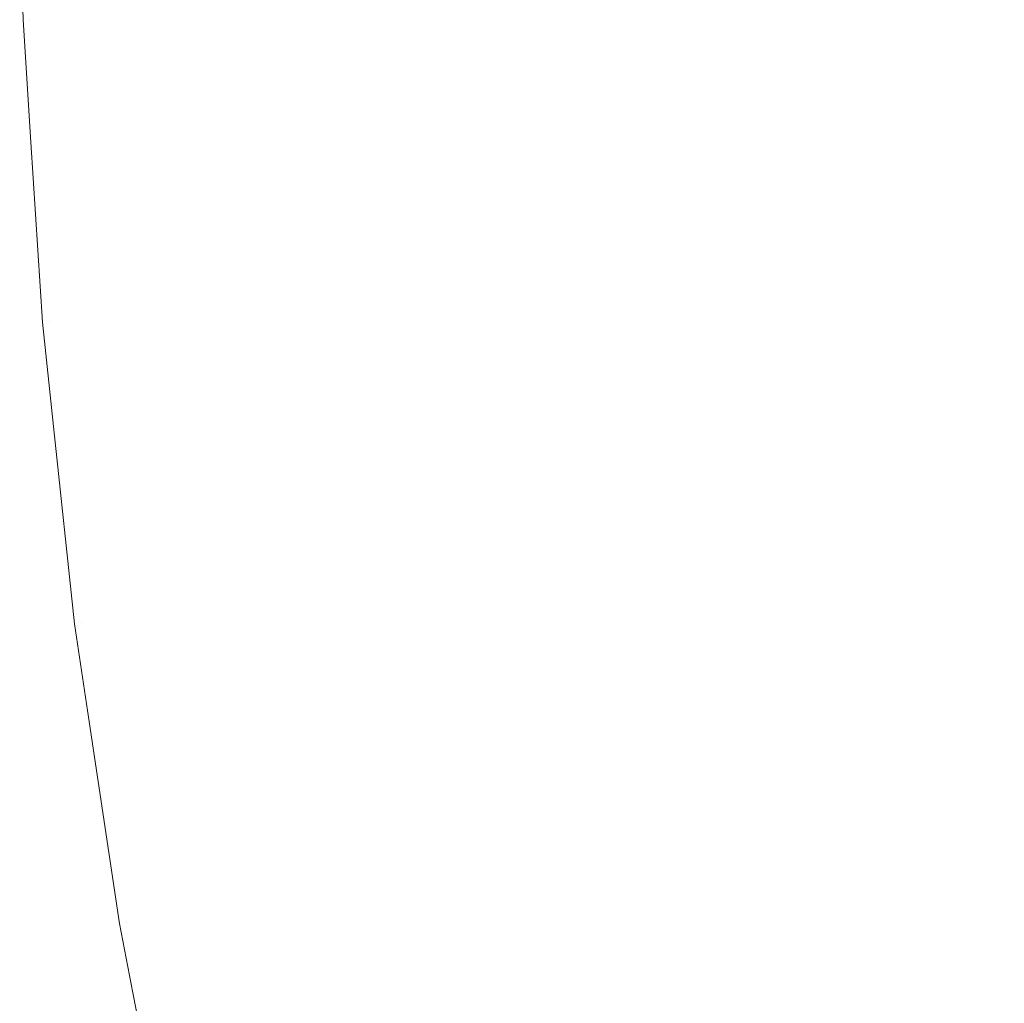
# Model space of a CAD drawing. Header units: centimetres. Extents: x -26 to 27.3, y 37.2 to 39.
# Tile 10 of 256: x -25.9597 to -25.9459, y 37.2821 to 37.2959. Entities that reach past the tile are written whole.
import ezdxf

# ---------------------------------------------------------------- set-up
doc = ezdxf.new("R2010")
doc.units = ezdxf.units.CM
doc.header["$LTSCALE"] = 2.54
doc.layers.add('Lucido design-1', color=7, linetype='Continuous')

# ---------------------------------------------------------------- blocks, each defined once
blk = doc.blocks.new('Gruppo-6-1')
at = {"color": 7, "linetype": 'Continuous', "lineweight": 9}
for points, invisible_edges in [([(-25.959644, 37.295868, -349.382667), (-25.959692, 37.29814, -349.382667), (-25.959692, 37.29814, -349.982667), (-25.959644, 37.295868, -349.982667)], 10), ([(-25.959644, 37.295868, -373.34943), (-25.959692, 37.29814, -373.34943), (-25.959692, 37.29814, -373.94943), (-25.959644, 37.295868, -373.94943)], 10), ([(-25.945636, 37.292801, -349.331997), (-25.945869, 37.296453, -349.331997), (-25.947915, 37.296366, -349.335655), (-25.947676, 37.292627, -349.335655)], 15), ([(-25.945636, 37.292801, -373.29876), (-25.945869, 37.296453, -373.29876), (-25.947915, 37.296366, -373.302418), (-25.947676, 37.292627, -373.302418)], 15), ([(-25.947309, 37.292658, -350.030363), (-25.947547, 37.296382, -350.030363), (-25.945519, 37.296468, -350.033928), (-25.945287, 37.29283, -350.033928)], 15), ([(-25.947309, 37.292658, -373.997126), (-25.947547, 37.296382, -373.997126), (-25.945519, 37.296468, -374.000691), (-25.945287, 37.29283, -374.000691)], 15), ([(-25.947676, 37.292627, -349.335655), (-25.947915, 37.296366, -349.335655), (-25.949804, 37.296286, -349.339392), (-25.949561, 37.292467, -349.339392)], 15), ([(-25.947676, 37.292627, -373.302418), (-25.947915, 37.296366, -373.302418), (-25.949804, 37.296286, -373.306155), (-25.949561, 37.292467, -373.306155)], 15), ([(-25.949186, 37.292498, -350.026716), (-25.949429, 37.296302, -350.026716), (-25.947547, 37.296382, -350.030363), (-25.947309, 37.292658, -350.030363)], 15), ([(-25.949186, 37.292498, -373.993479), (-25.949429, 37.296302, -373.993479), (-25.947547, 37.296382, -373.997126), (-25.947309, 37.292658, -373.997126)], 15), ([(-25.951286, 37.29232, -349.343202), (-25.951534, 37.296212, -349.343202), (-25.953102, 37.296146, -349.347077), (-25.952849, 37.292187, -349.347077)], 15), ([(-25.951286, 37.29232, -373.309965), (-25.951534, 37.296212, -373.309965), (-25.953102, 37.296146, -373.31384), (-25.952849, 37.292187, -373.31384)], 15), ([(-25.952489, 37.292217, -350.019194), (-25.95274, 37.296161, -350.019194), (-25.951161, 37.296228, -350.02299), (-25.950914, 37.292351, -350.02299)], 15), ([(-25.952489, 37.292217, -373.985957), (-25.95274, 37.296161, -373.985957), (-25.951161, 37.296228, -373.989753), (-25.950914, 37.292351, -373.989753)], 15), ([(-25.949561, 37.292467, -349.339392), (-25.949804, 37.296286, -349.339392), (-25.951534, 37.296212, -349.343202), (-25.951286, 37.29232, -349.343202)], 15), ([(-25.949561, 37.292467, -373.306155), (-25.949804, 37.296286, -373.306155), (-25.951534, 37.296212, -373.309965), (-25.951286, 37.29232, -373.309965)], 15), ([(-25.950914, 37.292351, -350.02299), (-25.951161, 37.296228, -350.02299), (-25.949429, 37.296302, -350.026716), (-25.949186, 37.292498, -350.026716)], 15), ([(-25.950914, 37.292351, -373.989753), (-25.951161, 37.296228, -373.989753), (-25.949429, 37.296302, -373.993479), (-25.949186, 37.292498, -373.993479)], 15), ([(-25.955483, 37.291963, -349.354995), (-25.955742, 37.296034, -349.354995), (-25.956811, 37.295988, -349.359025), (-25.956549, 37.291872, -349.359025)], 15), ([(-25.955483, 37.291963, -373.321758), (-25.955742, 37.296034, -373.321758), (-25.956811, 37.295988, -373.325788), (-25.956549, 37.291872, -373.325788)], 15), ([(-25.956268, 37.291896, -350.007438), (-25.95653, 37.296, -350.007438), (-25.955427, 37.296047, -350.011411), (-25.955168, 37.291989, -350.011411)], 15), ([(-25.956268, 37.291896, -373.974201), (-25.95653, 37.296, -373.974201), (-25.955427, 37.296047, -373.978174), (-25.955168, 37.291989, -373.978174)], 15), ([(-25.954249, 37.292068, -349.35101), (-25.954505, 37.296086, -349.35101), (-25.955742, 37.296034, -349.354995), (-25.955483, 37.291963, -349.354995)], 15), ([(-25.954249, 37.292068, -373.317773), (-25.954505, 37.296086, -373.317773), (-25.955742, 37.296034, -373.321758), (-25.955483, 37.291963, -373.321758)], 15), ([(-25.955168, 37.291989, -350.011411), (-25.955427, 37.296047, -350.011411), (-25.954163, 37.296101, -350.015332), (-25.953908, 37.292097, -350.015332)], 15), ([(-25.955168, 37.291989, -373.978174), (-25.955427, 37.296047, -373.978174), (-25.954163, 37.296101, -373.982095), (-25.953908, 37.292097, -373.982095)], 15), ([(-25.952849, 37.292187, -349.347077), (-25.953102, 37.296146, -349.347077), (-25.954505, 37.296086, -349.35101), (-25.954249, 37.292068, -349.35101)], 15), ([(-25.952849, 37.292187, -373.31384), (-25.953102, 37.296146, -373.31384), (-25.954505, 37.296086, -373.317773), (-25.954249, 37.292068, -373.317773)], 15), ([(-25.953908, 37.292097, -350.015332), (-25.954163, 37.296101, -350.015332), (-25.95274, 37.296161, -350.019194), (-25.952489, 37.292217, -350.019194)], 15), ([(-25.953908, 37.292097, -373.982095), (-25.954163, 37.296101, -373.982095), (-25.95274, 37.296161, -373.985957), (-25.952489, 37.292217, -373.985957)], 15), ([(-25.958729, 37.291686, -349.37131), (-25.958997, 37.295895, -349.37131), (-25.959383, 37.295879, -349.375446), (-25.959113, 37.291654, -349.375446)], 15), ([(-25.958729, 37.291686, -373.338073), (-25.958997, 37.295895, -373.338073), (-25.959383, 37.295879, -373.342209), (-25.959113, 37.291654, -373.342209)], 15), ([(-25.959014, 37.291662, -349.991159), (-25.959283, 37.295883, -349.991159), (-25.958846, 37.295902, -349.995273), (-25.958578, 37.291699, -349.995273)], 15), ([(-25.959014, 37.291662, -373.957922), (-25.959283, 37.295883, -373.957922), (-25.958846, 37.295902, -373.962036), (-25.958578, 37.291699, -373.962036)], 15), ([(-25.958173, 37.291734, -349.367189), (-25.95844, 37.295919, -349.367189), (-25.958997, 37.295895, -349.37131), (-25.958729, 37.291686, -349.37131)], 15), ([(-25.958173, 37.291734, -373.333952), (-25.95844, 37.295919, -373.333952), (-25.958997, 37.295895, -373.338073), (-25.958729, 37.291686, -373.338073)], 15), ([(-25.958578, 37.291699, -349.995273), (-25.958846, 37.295902, -349.995273), (-25.958241, 37.295927, -349.999363), (-25.957975, 37.29175, -349.999363)], 15), ([(-25.958578, 37.291699, -373.962036), (-25.958846, 37.295902, -373.962036), (-25.958241, 37.295927, -373.966126), (-25.957975, 37.29175, -373.966126)], 15), ([(-25.957446, 37.291795, -349.363092), (-25.957711, 37.29595, -349.363092), (-25.95844, 37.295919, -349.367189), (-25.958173, 37.291734, -349.367189)], 15), ([(-25.957446, 37.291795, -373.329855), (-25.957711, 37.29595, -373.329855), (-25.95844, 37.295919, -373.333952), (-25.958173, 37.291734, -373.333952)], 15), ([(-25.957975, 37.29175, -349.999363), (-25.958241, 37.295927, -349.999363), (-25.957468, 37.29596, -350.00342), (-25.957204, 37.291816, -350.00342)], 15), ([(-25.957975, 37.29175, -373.966126), (-25.958241, 37.295927, -373.966126), (-25.957468, 37.29596, -373.970183), (-25.957204, 37.291816, -373.970183)], 15), ([(-25.956549, 37.291872, -349.359025), (-25.956811, 37.295988, -349.359025), (-25.957711, 37.29595, -349.363092), (-25.957446, 37.291795, -349.363092)], 15), ([(-25.956549, 37.291872, -373.325788), (-25.956811, 37.295988, -373.325788), (-25.957711, 37.29595, -373.329855), (-25.957446, 37.291795, -373.329855)], 15), ([(-25.957204, 37.291816, -350.00342), (-25.957468, 37.29596, -350.00342), (-25.95653, 37.296, -350.007438), (-25.956268, 37.291896, -350.007438)], 15), ([(-25.957204, 37.291816, -373.970183), (-25.957468, 37.29596, -373.970183), (-25.95653, 37.296, -373.974201), (-25.956268, 37.291896, -373.974201)], 15), ([(-25.959534, 37.294153, -349.982667), (-25.959644, 37.295868, -349.982667), (-25.959549, 37.295872, -349.987027)], 10), ([(-25.959534, 37.294153, -373.94943), (-25.959644, 37.295868, -373.94943), (-25.959549, 37.295872, -373.95379)], 10), ([(-25.959596, 37.29587, -349.379592), (-25.959644, 37.295868, -349.382667), (-25.959534, 37.294153, -349.382667)], 9), ([(-25.959596, 37.29587, -373.346355), (-25.959644, 37.295868, -373.34943), (-25.959534, 37.294153, -373.34943)], 9), ([(-25.959644, 37.295868, -349.982667), (-25.959534, 37.294153, -349.982667), (-25.959534, 37.294153, -349.382667), (-25.959644, 37.295868, -349.382667)], 10), ([(-25.959644, 37.295868, -373.94943), (-25.959534, 37.294153, -373.94943), (-25.959534, 37.294153, -373.34943), (-25.959644, 37.295868, -373.34943)], 10), ([(-25.959113, 37.291654, -349.375446), (-25.959383, 37.295879, -349.375446), (-25.959596, 37.29587, -349.379592), (-25.959326, 37.291635, -349.379592)], 15), ([(-25.959113, 37.291654, -373.342209), (-25.959383, 37.295879, -373.342209), (-25.959596, 37.29587, -373.346355), (-25.959326, 37.291635, -373.346355)], 15), ([(-25.959534, 37.294153, -349.382667), (-25.959373, 37.291631, -349.382667), (-25.959326, 37.291635, -349.379592), (-25.959596, 37.29587, -349.379592)], 14), ([(-25.959534, 37.294153, -373.34943), (-25.959373, 37.291631, -373.34943), (-25.959326, 37.291635, -373.346355), (-25.959596, 37.29587, -373.346355)], 14), ([(-25.959279, 37.291639, -349.987027), (-25.959549, 37.295872, -349.987027), (-25.959283, 37.295883, -349.991159), (-25.959014, 37.291662, -349.991159)], 15), ([(-25.959279, 37.291639, -373.95379), (-25.959549, 37.295872, -373.95379), (-25.959283, 37.295883, -373.957922), (-25.959014, 37.291662, -373.957922)], 15), ([(-25.959549, 37.295872, -349.987027), (-25.959279, 37.291639, -349.987027), (-25.959373, 37.291631, -349.982667), (-25.959534, 37.294153, -349.982667)], 11), ([(-25.959549, 37.295872, -373.95379), (-25.959279, 37.291639, -373.95379), (-25.959373, 37.291631, -373.94943), (-25.959534, 37.294153, -373.94943)], 11), ([(-25.959373, 37.291631, -349.382667), (-25.959534, 37.294153, -349.382667), (-25.959534, 37.294153, -349.982667), (-25.959373, 37.291631, -349.982667)], 10), ([(-25.959373, 37.291631, -373.34943), (-25.959534, 37.294153, -373.34943), (-25.959534, 37.294153, -373.94943), (-25.959373, 37.291631, -373.94943)], 10), ([(-25.945248, 37.289161, -349.331997), (-25.945636, 37.292801, -349.331997), (-25.947676, 37.292627, -349.335655), (-25.947279, 37.288901, -349.335655)], 15), ([(-25.945248, 37.289161, -373.29876), (-25.945636, 37.292801, -373.29876), (-25.947676, 37.292627, -373.302418), (-25.947279, 37.288901, -373.302418)], 15), ([(-25.946914, 37.288948, -350.030363), (-25.947309, 37.292658, -350.030363), (-25.945287, 37.29283, -350.033928), (-25.9449, 37.289206, -350.033928)], 15), ([(-25.946914, 37.288948, -373.997126), (-25.947309, 37.292658, -373.997126), (-25.945287, 37.29283, -374.000691), (-25.9449, 37.289206, -374.000691)], 15), ([(-25.947279, 37.288901, -349.335655), (-25.947676, 37.292627, -349.335655), (-25.949561, 37.292467, -349.339392), (-25.949155, 37.288661, -349.339392)], 15), ([(-25.947279, 37.288901, -373.302418), (-25.947676, 37.292627, -373.302418), (-25.949561, 37.292467, -373.306155), (-25.949155, 37.288661, -373.306155)], 15), ([(-25.948782, 37.288709, -350.026716), (-25.949186, 37.292498, -350.026716), (-25.947309, 37.292658, -350.030363), (-25.946914, 37.288948, -350.030363)], 15), ([(-25.948782, 37.288709, -373.993479), (-25.949186, 37.292498, -373.993479), (-25.947309, 37.292658, -373.997126), (-25.946914, 37.288948, -373.997126)], 15), ([(-25.949155, 37.288661, -349.339392), (-25.949561, 37.292467, -349.339392), (-25.951286, 37.29232, -349.343202), (-25.950873, 37.288441, -349.343202)], 15), ([(-25.949155, 37.288661, -373.306155), (-25.949561, 37.292467, -373.306155), (-25.951286, 37.29232, -373.309965), (-25.950873, 37.288441, -373.309965)], 15), ([(-25.950502, 37.288489, -350.02299), (-25.950914, 37.292351, -350.02299), (-25.949186, 37.292498, -350.026716), (-25.948782, 37.288709, -350.026716)], 15), ([(-25.950502, 37.288489, -373.989753), (-25.950914, 37.292351, -373.989753), (-25.949186, 37.292498, -373.993479), (-25.948782, 37.288709, -373.993479)], 15), ([(-25.950873, 37.288441, -349.343202), (-25.951286, 37.29232, -349.343202), (-25.952849, 37.292187, -349.347077), (-25.952429, 37.288242, -349.347077)], 15), ([(-25.950873, 37.288441, -373.309965), (-25.951286, 37.29232, -373.309965), (-25.952849, 37.292187, -373.31384), (-25.952429, 37.288242, -373.31384)], 15), ([(-25.95207, 37.288288, -350.019194), (-25.952489, 37.292217, -350.019194), (-25.950914, 37.292351, -350.02299), (-25.950502, 37.288489, -350.02299)], 15), ([(-25.95207, 37.288288, -373.985957), (-25.952489, 37.292217, -373.985957), (-25.950914, 37.292351, -373.989753), (-25.950502, 37.288489, -373.989753)], 15), ([(-25.952429, 37.288242, -349.347077), (-25.952849, 37.292187, -349.347077), (-25.954249, 37.292068, -349.35101), (-25.953822, 37.288063, -349.35101)], 15), ([(-25.952429, 37.288242, -373.31384), (-25.952849, 37.292187, -373.31384), (-25.954249, 37.292068, -373.317773), (-25.953822, 37.288063, -373.317773)], 15), ([(-25.953483, 37.288107, -350.015332), (-25.953908, 37.292097, -350.015332), (-25.952489, 37.292217, -350.019194), (-25.95207, 37.288288, -350.019194)], 15), ([(-25.953483, 37.288107, -373.982095), (-25.953908, 37.292097, -373.982095), (-25.952489, 37.292217, -373.985957), (-25.95207, 37.288288, -373.985957)], 15), ([(-25.953822, 37.288063, -349.35101), (-25.954249, 37.292068, -349.35101), (-25.955483, 37.291963, -349.354995), (-25.955051, 37.287906, -349.354995)], 15), ([(-25.953822, 37.288063, -373.317773), (-25.954249, 37.292068, -373.317773), (-25.955483, 37.291963, -373.321758), (-25.955051, 37.287906, -373.321758)], 15), ([(-25.954738, 37.287946, -350.011411), (-25.955168, 37.291989, -350.011411), (-25.953908, 37.292097, -350.015332), (-25.953483, 37.288107, -350.015332)], 15), ([(-25.954738, 37.287946, -373.978174), (-25.955168, 37.291989, -373.978174), (-25.953908, 37.292097, -373.982095), (-25.953483, 37.288107, -373.982095)], 15), ([(-25.956764, 37.287687, -350.00342), (-25.957204, 37.291816, -350.00342), (-25.956268, 37.291896, -350.007438), (-25.955832, 37.287806, -350.007438)], 15), ([(-25.956764, 37.287687, -373.970183), (-25.957204, 37.291816, -373.970183), (-25.956268, 37.291896, -373.974201), (-25.955832, 37.287806, -373.974201)], 15), ([(-25.955051, 37.287906, -349.354995), (-25.955483, 37.291963, -349.354995), (-25.956549, 37.291872, -349.359025), (-25.956112, 37.28777, -349.359025)], 15), ([(-25.955051, 37.287906, -373.321758), (-25.955483, 37.291963, -373.321758), (-25.956549, 37.291872, -373.325788), (-25.956112, 37.28777, -373.325788)], 15), ([(-25.955832, 37.287806, -350.007438), (-25.956268, 37.291896, -350.007438), (-25.955168, 37.291989, -350.011411), (-25.954738, 37.287946, -350.011411)], 15), ([(-25.955832, 37.287806, -373.974201), (-25.956268, 37.291896, -373.974201), (-25.955168, 37.291989, -373.978174), (-25.954738, 37.287946, -373.978174)], 15), ([(-25.957005, 37.287656, -349.363092), (-25.957446, 37.291795, -349.363092), (-25.958173, 37.291734, -349.367189), (-25.957728, 37.287563, -349.367189)], 15), ([(-25.957005, 37.287656, -373.329855), (-25.957446, 37.291795, -373.329855), (-25.958173, 37.291734, -373.333952), (-25.957728, 37.287563, -373.333952)], 15), ([(-25.957531, 37.287589, -349.999363), (-25.957975, 37.29175, -349.999363), (-25.957204, 37.291816, -350.00342), (-25.956764, 37.287687, -350.00342)], 15), ([(-25.957531, 37.287589, -373.966126), (-25.957975, 37.29175, -373.966126), (-25.957204, 37.291816, -373.970183), (-25.956764, 37.287687, -373.970183)], 15), ([(-25.956112, 37.28777, -349.359025), (-25.956549, 37.291872, -349.359025), (-25.957446, 37.291795, -349.363092), (-25.957005, 37.287656, -349.363092)], 15), ([(-25.956112, 37.28777, -373.325788), (-25.956549, 37.291872, -373.325788), (-25.957446, 37.291795, -373.329855), (-25.957005, 37.287656, -373.329855)], 15), ([(-25.959218, 37.290169, -349.982667), (-25.959373, 37.291631, -349.982667), (-25.959279, 37.291639, -349.987027)], 10), ([(-25.959218, 37.290169, -373.94943), (-25.959373, 37.291631, -373.94943), (-25.959279, 37.291639, -373.95379)], 10), ([(-25.959326, 37.291635, -349.379592), (-25.959373, 37.291631, -349.382667), (-25.959218, 37.290169, -349.382667)], 9), ([(-25.959326, 37.291635, -373.346355), (-25.959373, 37.291631, -373.34943), (-25.959218, 37.290169, -373.34943)], 9), ([(-25.959373, 37.291631, -349.982667), (-25.959218, 37.290169, -349.982667), (-25.959218, 37.290169, -349.382667), (-25.959373, 37.291631, -349.382667)], 10), ([(-25.959373, 37.291631, -373.94943), (-25.959218, 37.290169, -373.94943), (-25.959218, 37.290169, -373.34943), (-25.959373, 37.291631, -373.34943)], 10), ([(-25.958665, 37.287443, -349.375446), (-25.959113, 37.291654, -349.375446), (-25.959326, 37.291635, -349.379592), (-25.958877, 37.287416, -349.379592)], 15), ([(-25.958665, 37.287443, -373.342209), (-25.959113, 37.291654, -373.342209), (-25.959326, 37.291635, -373.346355), (-25.958877, 37.287416, -373.346355)], 15), ([(-25.959218, 37.290169, -349.382667), (-25.958924, 37.28741, -349.382667), (-25.958877, 37.287416, -349.379592), (-25.959326, 37.291635, -349.379592)], 14), ([(-25.959218, 37.290169, -373.34943), (-25.958924, 37.28741, -373.34943), (-25.958877, 37.287416, -373.346355), (-25.959326, 37.291635, -373.346355)], 14), ([(-25.958829, 37.287422, -349.987027), (-25.959279, 37.291639, -349.987027), (-25.959014, 37.291662, -349.991159), (-25.958565, 37.287456, -349.991159)], 15), ([(-25.958829, 37.287422, -373.95379), (-25.959279, 37.291639, -373.95379), (-25.959014, 37.291662, -373.957922), (-25.958565, 37.287456, -373.957922)], 15), ([(-25.959279, 37.291639, -349.987027), (-25.958829, 37.287422, -349.987027), (-25.958924, 37.28741, -349.982667), (-25.959218, 37.290169, -349.982667)], 11), ([(-25.959279, 37.291639, -373.95379), (-25.958829, 37.287422, -373.95379), (-25.958924, 37.28741, -373.94943), (-25.959218, 37.290169, -373.94943)], 11), ([(-25.958282, 37.287492, -349.37131), (-25.958729, 37.291686, -349.37131), (-25.959113, 37.291654, -349.375446), (-25.958665, 37.287443, -349.375446)], 15), ([(-25.958282, 37.287492, -373.338073), (-25.958729, 37.291686, -373.338073), (-25.959113, 37.291654, -373.342209), (-25.958665, 37.287443, -373.342209)], 15), ([(-25.958565, 37.287456, -349.991159), (-25.959014, 37.291662, -349.991159), (-25.958578, 37.291699, -349.995273), (-25.958132, 37.287512, -349.995273)], 15), ([(-25.958565, 37.287456, -373.957922), (-25.959014, 37.291662, -373.957922), (-25.958578, 37.291699, -373.962036), (-25.958132, 37.287512, -373.962036)], 15), ([(-25.957728, 37.287563, -349.367189), (-25.958173, 37.291734, -349.367189), (-25.958729, 37.291686, -349.37131), (-25.958282, 37.287492, -349.37131)], 15), ([(-25.957728, 37.287563, -373.333952), (-25.958173, 37.291734, -373.333952), (-25.958729, 37.291686, -373.338073), (-25.958282, 37.287492, -373.338073)], 15), ([(-25.958132, 37.287512, -349.995273), (-25.958578, 37.291699, -349.995273), (-25.957975, 37.29175, -349.999363), (-25.957531, 37.287589, -349.999363)], 15), ([(-25.958132, 37.287512, -373.962036), (-25.958578, 37.291699, -373.962036), (-25.957975, 37.29175, -373.966126), (-25.957531, 37.287589, -373.966126)], 15), ([(-25.958924, 37.28741, -349.382667), (-25.959218, 37.290169, -349.382667), (-25.959218, 37.290169, -349.982667), (-25.958924, 37.28741, -349.982667)], 10), ([(-25.958924, 37.28741, -373.34943), (-25.959218, 37.290169, -373.34943), (-25.959218, 37.290169, -373.94943), (-25.958924, 37.28741, -373.94943)], 10), ([(-25.944706, 37.285542, -349.331997), (-25.945248, 37.289161, -349.331997), (-25.947279, 37.288901, -349.335655), (-25.946725, 37.285196, -349.335655)], 15), ([(-25.944706, 37.285542, -373.29876), (-25.945248, 37.289161, -373.29876), (-25.947279, 37.288901, -373.302418), (-25.946725, 37.285196, -373.302418)], 15), ([(-25.946362, 37.285258, -350.030363), (-25.946914, 37.288948, -350.030363), (-25.9449, 37.289206, -350.033928), (-25.944361, 37.285601, -350.033928)], 15), ([(-25.946362, 37.285258, -373.997126), (-25.946914, 37.288948, -373.997126), (-25.9449, 37.289206, -374.000691), (-25.944361, 37.285601, -374.000691)], 15), ([(-25.946725, 37.285196, -349.335655), (-25.947279, 37.288901, -349.335655), (-25.949155, 37.288661, -349.339392), (-25.948589, 37.284876, -349.339392)], 15), ([(-25.946725, 37.285196, -373.302418), (-25.947279, 37.288901, -373.302418), (-25.949155, 37.288661, -373.306155), (-25.948589, 37.284876, -373.306155)], 15), ([(-25.948218, 37.28494, -350.026716), (-25.948782, 37.288709, -350.026716), (-25.946914, 37.288948, -350.030363), (-25.946362, 37.285258, -350.030363)], 15), ([(-25.948218, 37.28494, -373.993479), (-25.948782, 37.288709, -373.993479), (-25.946914, 37.288948, -373.997126), (-25.946362, 37.285258, -373.997126)], 15), ([(-25.948589, 37.284876, -349.339392), (-25.949155, 37.288661, -349.339392), (-25.950873, 37.288441, -349.343202), (-25.950295, 37.284584, -349.343202)], 15), ([(-25.948589, 37.284876, -373.306155), (-25.949155, 37.288661, -373.306155), (-25.950873, 37.288441, -373.309965), (-25.950295, 37.284584, -373.309965)], 15), ([(-25.949927, 37.284647, -350.02299), (-25.950502, 37.288489, -350.02299), (-25.948782, 37.288709, -350.026716), (-25.948218, 37.28494, -350.026716)], 15), ([(-25.949927, 37.284647, -373.989753), (-25.950502, 37.288489, -373.989753), (-25.948782, 37.288709, -373.993479), (-25.948218, 37.28494, -373.993479)], 15), ([(-25.951485, 37.28438, -350.019194), (-25.95207, 37.288288, -350.019194), (-25.950502, 37.288489, -350.02299), (-25.949927, 37.284647, -350.02299)], 15), ([(-25.951485, 37.28438, -373.985957), (-25.95207, 37.288288, -373.985957), (-25.950502, 37.288489, -373.989753), (-25.949927, 37.284647, -373.989753)], 15), ([(-25.950295, 37.284584, -349.343202), (-25.950873, 37.288441, -349.343202), (-25.952429, 37.288242, -349.347077), (-25.951842, 37.284318, -349.347077)], 15), ([(-25.950295, 37.284584, -373.309965), (-25.950873, 37.288441, -373.309965), (-25.952429, 37.288242, -373.31384), (-25.951842, 37.284318, -373.31384)], 15), ([(-25.951842, 37.284318, -349.347077), (-25.952429, 37.288242, -349.347077), (-25.953822, 37.288063, -349.35101), (-25.953226, 37.284081, -349.35101)], 15), ([(-25.951842, 37.284318, -373.31384), (-25.952429, 37.288242, -373.31384), (-25.953822, 37.288063, -373.317773), (-25.953226, 37.284081, -373.317773)], 15), ([(-25.952889, 37.284139, -350.015332), (-25.953483, 37.288107, -350.015332), (-25.95207, 37.288288, -350.019194), (-25.951485, 37.28438, -350.019194)], 15), ([(-25.952889, 37.284139, -373.982095), (-25.953483, 37.288107, -373.982095), (-25.95207, 37.288288, -373.985957), (-25.951485, 37.28438, -373.985957)], 15), ([(-25.953226, 37.284081, -349.35101), (-25.953822, 37.288063, -349.35101), (-25.955051, 37.287906, -349.354995), (-25.954447, 37.283872, -349.354995)], 15), ([(-25.953226, 37.284081, -373.317773), (-25.953822, 37.288063, -373.317773), (-25.955051, 37.287906, -373.321758), (-25.954447, 37.283872, -373.321758)], 15), ([(-25.954136, 37.283925, -350.011411), (-25.954738, 37.287946, -350.011411), (-25.953483, 37.288107, -350.015332), (-25.952889, 37.284139, -350.015332)], 15), ([(-25.954136, 37.283925, -373.978174), (-25.954738, 37.287946, -373.978174), (-25.953483, 37.288107, -373.982095), (-25.952889, 37.284139, -373.982095)], 15), ([(-25.954447, 37.283872, -349.354995), (-25.955051, 37.287906, -349.354995), (-25.956112, 37.28777, -349.359025), (-25.955501, 37.283691, -349.359025)], 15), ([(-25.954447, 37.283872, -373.321758), (-25.955051, 37.287906, -373.321758), (-25.956112, 37.28777, -373.325788), (-25.955501, 37.283691, -373.325788)], 15), ([(-25.955223, 37.283739, -350.007438), (-25.955832, 37.287806, -350.007438), (-25.954738, 37.287946, -350.011411), (-25.954136, 37.283925, -350.011411)], 15), ([(-25.955223, 37.283739, -373.974201), (-25.955832, 37.287806, -373.974201), (-25.954738, 37.287946, -373.978174), (-25.954136, 37.283925, -373.978174)], 15), ([(-25.955501, 37.283691, -349.359025), (-25.956112, 37.28777, -349.359025), (-25.957005, 37.287656, -349.363092), (-25.956389, 37.283539, -349.363092)], 15), ([(-25.955501, 37.283691, -373.325788), (-25.956112, 37.28777, -373.325788), (-25.957005, 37.287656, -373.329855), (-25.956389, 37.283539, -373.329855)], 15), ([(-25.956149, 37.28358, -350.00342), (-25.956764, 37.287687, -350.00342), (-25.955832, 37.287806, -350.007438), (-25.955223, 37.283739, -350.007438)], 15), ([(-25.956149, 37.28358, -373.970183), (-25.956764, 37.287687, -373.970183), (-25.955832, 37.287806, -373.974201), (-25.955223, 37.283739, -373.974201)], 15), ([(-25.956389, 37.283539, -349.363092), (-25.957005, 37.287656, -349.363092), (-25.957728, 37.287563, -349.367189), (-25.957108, 37.283416, -349.367189)], 15), ([(-25.956389, 37.283539, -373.329855), (-25.957005, 37.287656, -373.329855), (-25.957728, 37.287563, -373.333952), (-25.957108, 37.283416, -373.333952)], 15), ([(-25.956912, 37.283449, -349.999363), (-25.957531, 37.287589, -349.999363), (-25.956764, 37.287687, -350.00342), (-25.956149, 37.28358, -350.00342)], 15), ([(-25.956912, 37.283449, -373.966126), (-25.957531, 37.287589, -373.966126), (-25.956764, 37.287687, -373.970183), (-25.956149, 37.28358, -373.970183)], 15), ([(-25.957658, 37.283321, -349.37131), (-25.958282, 37.287492, -349.37131), (-25.958665, 37.287443, -349.375446), (-25.958038, 37.283256, -349.375446)], 15), ([(-25.957658, 37.283321, -373.338073), (-25.958282, 37.287492, -373.338073), (-25.958665, 37.287443, -373.342209), (-25.958038, 37.283256, -373.342209)], 15), ([(-25.957939, 37.283273, -349.991159), (-25.958565, 37.287456, -349.991159), (-25.958132, 37.287512, -349.995273), (-25.957509, 37.283347, -349.995273)], 15), ([(-25.957939, 37.283273, -373.957922), (-25.958565, 37.287456, -373.957922), (-25.958132, 37.287512, -373.962036), (-25.957509, 37.283347, -373.962036)], 15), ([(-25.957108, 37.283416, -349.367189), (-25.957728, 37.287563, -349.367189), (-25.958282, 37.287492, -349.37131), (-25.957658, 37.283321, -349.37131)], 15), ([(-25.957108, 37.283416, -373.333952), (-25.957728, 37.287563, -373.333952), (-25.958282, 37.287492, -373.338073), (-25.957658, 37.283321, -373.338073)], 15), ([(-25.957509, 37.283347, -349.995273), (-25.958132, 37.287512, -349.995273), (-25.957531, 37.287589, -349.999363), (-25.956912, 37.283449, -349.999363)], 15), ([(-25.957509, 37.283347, -373.962036), (-25.958132, 37.287512, -373.962036), (-25.957531, 37.287589, -373.966126), (-25.956912, 37.283449, -373.966126)], 15), ([(-25.958742, 37.286195, -349.982667), (-25.958924, 37.28741, -349.982667), (-25.958829, 37.287422, -349.987027)], 10), ([(-25.958742, 37.286195, -373.94943), (-25.958924, 37.28741, -373.94943), (-25.958829, 37.287422, -373.95379)], 10), ([(-25.958877, 37.287416, -349.379592), (-25.958924, 37.28741, -349.382667), (-25.958742, 37.286195, -349.382667)], 9), ([(-25.958877, 37.287416, -373.346355), (-25.958924, 37.28741, -373.34943), (-25.958742, 37.286195, -373.34943)], 9), ([(-25.958924, 37.28741, -349.982667), (-25.958742, 37.286195, -349.982667), (-25.958742, 37.286195, -349.382667), (-25.958924, 37.28741, -349.382667)], 10), ([(-25.958924, 37.28741, -373.94943), (-25.958742, 37.286195, -373.94943), (-25.958742, 37.286195, -373.34943), (-25.958924, 37.28741, -373.34943)], 10), ([(-25.958038, 37.283256, -349.375446), (-25.958665, 37.287443, -349.375446), (-25.958877, 37.287416, -349.379592), (-25.958249, 37.28322, -349.379592)], 15), ([(-25.958038, 37.283256, -373.342209), (-25.958665, 37.287443, -373.342209), (-25.958877, 37.287416, -373.346355), (-25.958249, 37.28322, -373.346355)], 15), ([(-25.958742, 37.286195, -349.382667), (-25.958295, 37.283212, -349.382667), (-25.958249, 37.28322, -349.379592), (-25.958877, 37.287416, -349.379592)], 14), ([(-25.958742, 37.286195, -373.34943), (-25.958295, 37.283212, -373.34943), (-25.958249, 37.28322, -373.346355), (-25.958877, 37.287416, -373.346355)], 14), ([(-25.958202, 37.283228, -349.987027), (-25.958829, 37.287422, -349.987027), (-25.958565, 37.287456, -349.991159), (-25.957939, 37.283273, -349.991159)], 15), ([(-25.958202, 37.283228, -373.95379), (-25.958829, 37.287422, -373.95379), (-25.958565, 37.287456, -373.957922), (-25.957939, 37.283273, -373.957922)], 15), ([(-25.958829, 37.287422, -349.987027), (-25.958202, 37.283228, -349.987027), (-25.958295, 37.283212, -349.982667), (-25.958742, 37.286195, -349.982667)], 11), ([(-25.958829, 37.287422, -373.95379), (-25.958202, 37.283228, -373.95379), (-25.958295, 37.283212, -373.94943), (-25.958742, 37.286195, -373.94943)], 11), ([(-25.958295, 37.283212, -349.382667), (-25.958742, 37.286195, -349.382667), (-25.958742, 37.286195, -349.982667), (-25.958295, 37.283212, -349.982667)], 10), ([(-25.958295, 37.283212, -373.34943), (-25.958742, 37.286195, -373.34943), (-25.958742, 37.286195, -373.94943), (-25.958295, 37.283212, -373.94943)], 10), ([(-25.945653, 37.281595, -350.030363), (-25.946362, 37.285258, -350.030363), (-25.944361, 37.285601, -350.033928), (-25.943669, 37.282023, -350.033928)], 15), ([(-25.945653, 37.281595, -373.997126), (-25.946362, 37.285258, -373.997126), (-25.944361, 37.285601, -374.000691), (-25.943669, 37.282023, -374.000691)], 15), ([(-25.944011, 37.281949, -349.331997), (-25.944706, 37.285542, -349.331997), (-25.946725, 37.285196, -349.335655), (-25.946013, 37.281517, -349.335655)], 15), ([(-25.944011, 37.281949, -373.29876), (-25.944706, 37.285542, -373.29876), (-25.946725, 37.285196, -373.302418), (-25.946013, 37.281517, -373.302418)], 15), ([(-25.946013, 37.281517, -349.335655), (-25.946725, 37.285196, -349.335655), (-25.948589, 37.284876, -349.339392), (-25.947862, 37.281119, -349.339392)], 15), ([(-25.946013, 37.281517, -373.302418), (-25.946725, 37.285196, -373.302418), (-25.948589, 37.284876, -373.306155), (-25.947862, 37.281119, -373.306155)], 15), ([(-25.947494, 37.281198, -350.026716), (-25.948218, 37.28494, -350.026716), (-25.946362, 37.285258, -350.030363), (-25.945653, 37.281595, -350.030363)], 15), ([(-25.947494, 37.281198, -373.993479), (-25.948218, 37.28494, -373.993479), (-25.946362, 37.285258, -373.997126), (-25.945653, 37.281595, -373.997126)], 15), ([(-25.947862, 37.281119, -349.339392), (-25.948589, 37.284876, -349.339392), (-25.950295, 37.284584, -349.343202), (-25.949555, 37.280754, -349.343202)], 15), ([(-25.947862, 37.281119, -373.306155), (-25.948589, 37.284876, -373.306155), (-25.950295, 37.284584, -373.309965), (-25.949555, 37.280754, -373.309965)], 15), ([(-25.949189, 37.280833, -350.02299), (-25.949927, 37.284647, -350.02299), (-25.948218, 37.28494, -350.026716), (-25.947494, 37.281198, -350.026716)], 15), ([(-25.949189, 37.280833, -373.989753), (-25.949927, 37.284647, -373.989753), (-25.948218, 37.28494, -373.993479), (-25.947494, 37.281198, -373.993479)], 15), ([(-25.949555, 37.280754, -349.343202), (-25.950295, 37.284584, -349.343202), (-25.951842, 37.284318, -349.347077), (-25.951089, 37.280424, -349.347077)], 15), ([(-25.949555, 37.280754, -373.309965), (-25.950295, 37.284584, -373.309965), (-25.951842, 37.284318, -373.31384), (-25.951089, 37.280424, -373.31384)], 15), ([(-25.950734, 37.2805, -350.019194), (-25.951485, 37.28438, -350.019194), (-25.949927, 37.284647, -350.02299), (-25.949189, 37.280833, -350.02299)], 15), ([(-25.950734, 37.2805, -373.985957), (-25.951485, 37.28438, -373.985957), (-25.949927, 37.284647, -373.989753), (-25.949189, 37.280833, -373.989753)], 15), ([(-25.951089, 37.280424, -349.347077), (-25.951842, 37.284318, -349.347077), (-25.953226, 37.284081, -349.35101), (-25.952462, 37.280128, -349.35101)], 15), ([(-25.951089, 37.280424, -373.31384), (-25.951842, 37.284318, -373.31384), (-25.953226, 37.284081, -373.317773), (-25.952462, 37.280128, -373.317773)], 15), ([(-25.952127, 37.2802, -350.015332), (-25.952889, 37.284139, -350.015332), (-25.951485, 37.28438, -350.019194), (-25.950734, 37.2805, -350.019194)], 15), ([(-25.952127, 37.2802, -373.982095), (-25.952889, 37.284139, -373.982095), (-25.951485, 37.28438, -373.985957), (-25.950734, 37.2805, -373.985957)], 15), ([(-25.952462, 37.280128, -349.35101), (-25.953226, 37.284081, -349.35101), (-25.954447, 37.283872, -349.354995), (-25.953672, 37.279867, -349.354995)], 15), ([(-25.952462, 37.280128, -373.317773), (-25.953226, 37.284081, -373.317773), (-25.954447, 37.283872, -373.321758), (-25.953672, 37.279867, -373.321758)], 15), ([(-25.953364, 37.279933, -350.011411), (-25.954136, 37.283925, -350.011411), (-25.952889, 37.284139, -350.015332), (-25.952127, 37.2802, -350.015332)], 15), ([(-25.953364, 37.279933, -373.978174), (-25.954136, 37.283925, -373.978174), (-25.952889, 37.284139, -373.982095), (-25.952127, 37.2802, -373.982095)], 15), ([(-25.954442, 37.279701, -350.007438), (-25.955223, 37.283739, -350.007438), (-25.954136, 37.283925, -350.011411), (-25.953364, 37.279933, -350.011411)], 15), ([(-25.954442, 37.279701, -373.974201), (-25.955223, 37.283739, -373.974201), (-25.954136, 37.283925, -373.978174), (-25.953364, 37.279933, -373.978174)], 15), ([(-25.953672, 37.279867, -349.354995), (-25.954447, 37.283872, -349.354995), (-25.955501, 37.283691, -349.359025), (-25.954718, 37.279641, -349.359025)], 15), ([(-25.953672, 37.279867, -373.321758), (-25.954447, 37.283872, -373.321758), (-25.955501, 37.283691, -373.325788), (-25.954718, 37.279641, -373.325788)], 15), ([(-25.954718, 37.279641, -349.359025), (-25.955501, 37.283691, -349.359025), (-25.956389, 37.283539, -349.363092), (-25.955598, 37.279452, -349.363092)], 15), ([(-25.954718, 37.279641, -373.325788), (-25.955501, 37.283691, -373.325788), (-25.956389, 37.283539, -373.329855), (-25.955598, 37.279452, -373.329855)], 15), ([(-25.955361, 37.279503, -350.00342), (-25.956149, 37.28358, -350.00342), (-25.955223, 37.283739, -350.007438), (-25.954442, 37.279701, -350.007438)], 15), ([(-25.955361, 37.279503, -373.970183), (-25.956149, 37.28358, -373.970183), (-25.955223, 37.283739, -373.974201), (-25.954442, 37.279701, -373.974201)], 15), ([(-25.955598, 37.279452, -349.363092), (-25.956389, 37.283539, -349.363092), (-25.957108, 37.283416, -349.367189), (-25.956311, 37.279298, -349.367189)], 15), ([(-25.955598, 37.279452, -373.329855), (-25.956389, 37.283539, -373.329855), (-25.957108, 37.283416, -373.333952), (-25.956311, 37.279298, -373.333952)], 15), ([(-25.956117, 37.27934, -349.999363), (-25.956912, 37.283449, -349.999363), (-25.956149, 37.28358, -350.00342), (-25.955361, 37.279503, -350.00342)], 15), ([(-25.956117, 37.27934, -373.966126), (-25.956912, 37.283449, -373.966126), (-25.956149, 37.28358, -373.970183), (-25.955361, 37.279503, -373.970183)], 15), ([(-25.957136, 37.27912, -349.991159), (-25.957939, 37.283273, -349.991159), (-25.957509, 37.283347, -349.995273), (-25.956709, 37.279212, -349.995273)], 15), ([(-25.957136, 37.27912, -373.957922), (-25.957939, 37.283273, -373.957922), (-25.957509, 37.283347, -373.962036), (-25.956709, 37.279212, -373.962036)], 15), ([(-25.956311, 37.279298, -349.367189), (-25.957108, 37.283416, -349.367189), (-25.957658, 37.283321, -349.37131), (-25.956857, 37.27918, -349.37131)], 15), ([(-25.956311, 37.279298, -373.333952), (-25.957108, 37.283416, -373.333952), (-25.957658, 37.283321, -373.338073), (-25.956857, 37.27918, -373.338073)], 15), ([(-25.956709, 37.279212, -349.995273), (-25.957509, 37.283347, -349.995273), (-25.956912, 37.283449, -349.999363), (-25.956117, 37.27934, -349.999363)], 15), ([(-25.956709, 37.279212, -373.962036), (-25.957509, 37.283347, -373.962036), (-25.956912, 37.283449, -373.966126), (-25.956117, 37.27934, -373.966126)], 15), ([(-25.958107, 37.282239, -349.982667), (-25.958295, 37.283212, -349.982667), (-25.958202, 37.283228, -349.987027)], 10), ([(-25.958107, 37.282239, -373.94943), (-25.958295, 37.283212, -373.94943), (-25.958202, 37.283228, -373.95379)], 10), ([(-25.958249, 37.28322, -349.379592), (-25.958295, 37.283212, -349.382667), (-25.958107, 37.282239, -349.382667)], 9), ([(-25.958249, 37.28322, -373.346355), (-25.958295, 37.283212, -373.34943), (-25.958107, 37.282239, -373.34943)], 9), ([(-25.958295, 37.283212, -349.982667), (-25.958107, 37.282239, -349.982667), (-25.958107, 37.282239, -349.382667), (-25.958295, 37.283212, -349.382667)], 10), ([(-25.958295, 37.283212, -373.94943), (-25.958107, 37.282239, -373.94943), (-25.958107, 37.282239, -373.34943), (-25.958295, 37.283212, -373.34943)], 10), ([(-25.957234, 37.279099, -349.375446), (-25.958038, 37.283256, -349.375446), (-25.958249, 37.28322, -349.379592), (-25.957443, 37.279054, -349.379592)], 15), ([(-25.957234, 37.279099, -373.342209), (-25.958038, 37.283256, -373.342209), (-25.958249, 37.28322, -373.346355), (-25.957443, 37.279054, -373.346355)], 15), ([(-25.958107, 37.282239, -349.382667), (-25.957489, 37.279044, -349.382667), (-25.957443, 37.279054, -349.379592), (-25.958249, 37.28322, -349.379592)], 14), ([(-25.958107, 37.282239, -373.34943), (-25.957489, 37.279044, -373.34943), (-25.957443, 37.279054, -373.346355), (-25.958249, 37.28322, -373.346355)], 14), ([(-25.957396, 37.279064, -349.987027), (-25.958202, 37.283228, -349.987027), (-25.957939, 37.283273, -349.991159), (-25.957136, 37.27912, -349.991159)], 15), ([(-25.957396, 37.279064, -373.95379), (-25.958202, 37.283228, -373.95379), (-25.957939, 37.283273, -373.957922), (-25.957136, 37.27912, -373.957922)], 15), ([(-25.958202, 37.283228, -349.987027), (-25.957396, 37.279064, -349.987027), (-25.957489, 37.279044, -349.982667), (-25.958107, 37.282239, -349.982667)], 11), ([(-25.958202, 37.283228, -373.95379), (-25.957396, 37.279064, -373.95379), (-25.957489, 37.279044, -373.94943), (-25.958107, 37.282239, -373.94943)], 11), ([(-25.956857, 37.27918, -349.37131), (-25.957658, 37.283321, -349.37131), (-25.958038, 37.283256, -349.375446), (-25.957234, 37.279099, -349.375446)], 15), ([(-25.956857, 37.27918, -373.338073), (-25.957658, 37.283321, -373.338073), (-25.958038, 37.283256, -373.342209), (-25.957234, 37.279099, -373.342209)], 15), ([(-25.957489, 37.279044, -349.382667), (-25.958107, 37.282239, -349.382667), (-25.958107, 37.282239, -349.982667), (-25.957489, 37.279044, -349.982667)], 10), ([(-25.957489, 37.279044, -373.34943), (-25.958107, 37.282239, -373.34943), (-25.958107, 37.282239, -373.94943), (-25.957489, 37.279044, -373.94943)], 10)]:
    blk.add_3dface(points, dxfattribs=dict(at, invisible_edges=invisible_edges))

msp = doc.modelspace()

# ---------------------------------------------------------------- block references
at = {"layer": 'Lucido design-1', "color": 7}
msp.add_blockref('Gruppo-6-1', (0, 0), dxfattribs=at)

doc.saveas('drawing.dxf')
